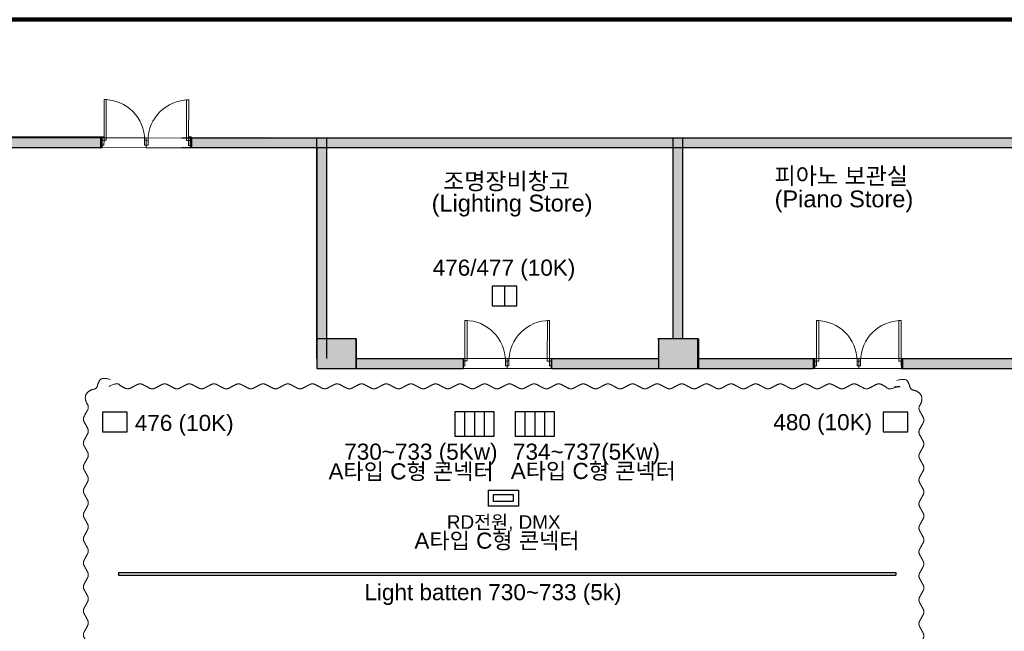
# Model space of a CAD drawing. Header units: millimetres. Extents: x -35700 to 37500, y -75689 to 43832.
# Tile 12 of 16: x -9854 to 10188, y 31369 to 43832. Entities that reach past the tile are written whole.
import ezdxf

# ---------------------------------------------------------------- set-up
doc = ezdxf.new("R2010")
doc.units = ezdxf.units.MM
doc.header["$LTSCALE"] = 250
doc.header["$PDMODE"] = 1
doc.header["$PDSIZE"] = -2
doc.linetypes.add('CENTER', pattern=[17, 15, -1, 0.00127, -0.99873])
for name, color, linetype, lineweight in [('APRON', 7, 'Continuous', 25), ('BALCONY-1', 7, 'Continuous', 25), ('CI_SHEET', 7, 'Continuous', 25), ('CIR-N FLOOR', 7, 'Continuous', 25), ('CIR-N STAGE 상부', 7, 'Continuous', 25), ('DMX BOX', 7, 'Continuous', 25), ('None', 7, 'Continuous', 5), ('REAR-PIPE', 7, 'Continuous', 25)]:
    doc.layers.add(name, color=color, linetype=linetype, lineweight=lineweight)
for name, color, linetype, lineweight, true_color in [('Ceiling-Main', 1, 'Continuous', 13, 0xff0000), ('MGT', 6, 'Continuous', 25, 0xff00ff), ('NonPlot', 1, 'Continuous', 13, 0xff0000), ('NonPlot-Loci', 3, 'Continuous', 25, 0x00ff00), ('Sills', 1, 'Continuous', 13, 0xff0000), ('WAL', 9, 'Continuous', 25, 0x808080)]:
    doc.layers.add(name, color=color, linetype=linetype, lineweight=lineweight, true_color=true_color)
doc.styles.add('Arial', font='Arial')
doc.styles.add('Arial (bold)', font='Arial')

# ---------------------------------------------------------------- blocks, each defined once
blk = doc.blocks.new('Soft Goods (2D)-2')
at = {"layer": 'None', "color": 1, "linetype": 'Continuous', "lineweight": 13, "true_color": 0xff0000, "transparency": 33554687}
for points, knots in [([(0, 0), (151, 80), (246, -2), (377, -66), (439, -33), (501, 0), (564, 33), (627, 67), (752, 0), (877, -67), (940, -33), (1003, 0), (1065, 33), (1128, 67), (1190, 33), (1253, 0), (1316, -33), (1378, -67), (1441, -33), (1504, 0), (1566, 33), (1629, 67), (1692, 33), (1754, 0), (1817, -33), (1880, -67), (1942, -33), (2005, 0), (2068, 33), (2130, 67), (2193, 33), (2256, 0), (2318, -33), (2381, -67), (2444, -33), (2506, 0), (2569, 33), (2632, 67), (2694, 33), (2757, 0), (2820, -33), (2882, -67), (2945, -33), (3008, 0), (3070, 33), (3133, 67), (3195, 33), (3258, 0), (3321, -33), (3383, -67), (3446, -33), (3509, 0), (3571, 33), (3634, 67), (3697, 33), (3759, 0), (3822, -33), (3885, -67), (3947, -33), (4010, 0), (4073, 33), (4135, 67), (4198, 33), (4261, 0), (4323, -33), (4386, -67), (4449, -33), (4511, 0), (4574, 33), (4637, 67), (4699, 33), (4762, 0), (4825, -33), (4887, -67), (4950, -33), (5012, 0), (5075, 33), (5138, 67), (5200, 33), (5263, 0), (5326, -33), (5388, -67), (5451, -33), (5514, 0), (5576, 33), (5639, 67), (5702, 33), (5764, 0), (5827, -33), (5890, -67), (5952, -33), (6015, 0), (6078, 33), (6140, 67), (6203, 33), (6266, 0), (6328, -33), (6391, -67), (6454, -33), (6516, 0), (6579, 33), (6642, 67), (6704, 33), (6767, 0), (6830, -33), (6892, -67), (6955, -33), (7018, 0), (7080, 33), (7143, 67), (7205, 33), (7268, 0), (7331, -33), (7393, -67), (7456, -33), (7519, 0), (7581, 33), (7644, 67), (7707, 33), (7769, 0), (7832, -33), (7895, -67), (7957, -33), (8020, 0), (8083, 33), (8145, 67), (8208, 33), (8271, 0), (8333, -33), (8396, -67), (8459, -33), (8521, 0), (8584, 33), (8647, 67), (8709, 33), (8772, 0), (8835, -33), (8897, -67), (8960, -33), (9022, 0), (9085, 33), (9148, 67), (9210, 33), (9273, 0), (9336, -33), (9398, -67), (9461, -33), (9524, 0), (9586, 33), (9649, 67), (9712, 33), (9774, 0), (9837, -33), (9900, -67), (9962, -33), (10025, 0), (10088, 33), (10150, 67), (10213, 33), (10276, 0), (10338, -33), (10401, -67), (10464, -33), (10526, 0), (10589, 33), (10652, 67), (10714, 33), (10777, 0), (10840, -33), (10902, -67), (10965, -33), (11028, 0), (11090, 33), (11153, 67), (11215, 33), (11278, 0), (11341, -33), (11403, -67), (11466, -33), (11529, 0), (11591, 33), (11654, 67), (11717, 33), (11779, 0), (11842, -33), (11905, -67), (11967, -33), (12030, 0), (12093, 33), (12155, 67), (12218, 33), (12281, 0), (12343, -33), (12406, -67), (12469, -33), (12531, 0), (12594, 33), (12657, 67), (12719, 33), (12782, 0), (12845, -33), (12907, -67), (12970, -33), (13032, 0), (13095, 33), (13158, 67), (13220, 33), (13283, 0), (13346, -33), (13408, -67), (13471, -33), (13534, 0), (13596, 33), (13659, 67), (13722, 33), (13784, 0), (13847, -33), (13910, -67), (13972, -33), (14035, 0), (14098, 33), (14160, 67), (14223, 33), (14286, 0), (14348, -33), (14411, -67), (14474, -33), (14536, 0), (14599, 33), (14662, 67), (14724, 33), (14787, 0), (14850, -33), (14912, -67), (14975, -33), (15038, 0), (15100, 33), (15163, 67), (15225, 33), (15288, 0), (15351, -33), (15413, -67), (15539, 0), (15663, 66), (15794, 2), (15889, -80), (16040, 0)], [0, 0, 0, 0.007812, 0.015624, 0.023436, 0.023436, 0.031281, 0.031281, 0.039159, 0.047037, 0.054915, 0.054915, 0.062792, 0.062792, 0.07067, 0.07067, 0.078548, 0.078548, 0.086426, 0.086426, 0.094303, 0.094303, 0.102181, 0.102181, 0.110059, 0.110059, 0.117936, 0.117936, 0.125814, 0.125814, 0.133691, 0.133691, 0.141569, 0.141569, 0.149446, 0.149446, 0.157324, 0.157324, 0.165201, 0.165201, 0.173079, 0.173079, 0.180956, 0.180956, 0.188833, 0.188833, 0.19671, 0.19671, 0.204588, 0.204588, 0.212465, 0.212465, 0.220342, 0.220342, 0.228219, 0.228219, 0.236096, 0.236096, 0.243973, 0.243973, 0.25185, 0.25185, 0.259727, 0.259727, 0.267604, 0.267604, 0.275481, 0.275481, 0.283358, 0.283358, 0.291234, 0.291234, 0.299111, 0.299111, 0.306988, 0.306988, 0.314865, 0.314865, 0.322741, 0.322741, 0.330618, 0.330618, 0.338495, 0.338495, 0.346371, 0.346371, 0.354248, 0.354248, 0.362124, 0.362124, 0.370001, 0.370001, 0.377877, 0.377877, 0.385753, 0.385753, 0.39363, 0.39363, 0.401506, 0.401506, 0.409382, 0.409382, 0.417259, 0.417259, 0.425135, 0.425135, 0.433011, 0.433011, 0.440887, 0.440887, 0.448763, 0.448763, 0.456639, 0.456639, 0.464515, 0.464515, 0.472391, 0.472391, 0.480267, 0.480267, 0.488143, 0.488143, 0.496019, 0.496019, 0.503895, 0.503895, 0.511771, 0.511771, 0.519647, 0.519647, 0.527522, 0.527522, 0.535398, 0.535398, 0.543274, 0.543274, 0.55115, 0.55115, 0.559025, 0.559025, 0.566901, 0.566901, 0.574776, 0.574776, 0.582652, 0.582652, 0.590527, 0.590527, 0.598403, 0.598403, 0.606278, 0.606278, 0.614153, 0.614153, 0.622029, 0.622029, 0.629904, 0.629904, 0.637779, 0.637779, 0.645655, 0.645655, 0.65353, 0.65353, 0.661405, 0.661405, 0.66928, 0.66928, 0.677155, 0.677155, 0.68503, 0.68503, 0.692905, 0.692905, 0.70078, 0.70078, 0.708655, 0.708655, 0.71653, 0.71653, 0.724405, 0.724405, 0.73228, 0.73228, 0.740155, 0.740155, 0.748029, 0.748029, 0.755904, 0.755904, 0.763779, 0.763779, 0.771653, 0.771653, 0.779528, 0.779528, 0.787403, 0.787403, 0.795277, 0.795277, 0.803152, 0.803152, 0.811026, 0.811026, 0.818901, 0.818901, 0.826775, 0.826775, 0.834649, 0.834649, 0.842524, 0.842524, 0.850398, 0.850398, 0.858272, 0.858272, 0.866146, 0.866146, 0.874021, 0.874021, 0.881895, 0.881895, 0.889769, 0.889769, 0.897643, 0.897643, 0.905517, 0.905517, 0.913391, 0.913391, 0.921265, 0.921265, 0.929139, 0.929139, 0.937013, 0.937013, 0.944887, 0.944887, 0.952761, 0.952761, 0.960634, 0.960634, 0.968507, 0.976381, 0.984254, 0.992127, 1, 1, 1]), ([(16040, 0), (16120, -6), (16080, -8), (16040, -10), (16000, -12), (15960, -14), (16040, -20)], [0, 0, 0, 0.333429, 0.333429, 0.666763, 0.666763, 1, 1, 1])]:
    blk.add_open_spline(points, degree=2, knots=knots, dxfattribs=at)
at = {"layer": 'NonPlot-Loci', "linetype": 'Continuous', "lineweight": 5}
blk.add_point((0, 0), dxfattribs=at)
blk = doc.blocks.new('Group-22')
at = {"layer": 'None', "color": 7, "linetype": 'Continuous', "lineweight": 18, "transparency": 33554687}
for p, q in [((-448, 50), (-448, -50)), ((448, 50), (448, -50))]:
    blk.add_line(p, q, dxfattribs=at)
blk = doc.blocks.new('Group-23')
at = {"layer": 'None', "color": 7, "linetype": 'Continuous', "lineweight": 18, "transparency": 33554687, "flags": 128}
for points in [[(-448, 50), (-413, 50), (-413, -50), (-448, -50)], [(413, 50), (448, 50), (448, -50), (413, -50)]]:
    blk.add_lwpolyline(points, close=True, dxfattribs=at)
blk = doc.blocks.new('Group-24')
at = {"layer": 'None', "color": 7, "linetype": 'Continuous', "lineweight": 18, "transparency": 33554687}
for p, q in [((-448, 50), (-413, 50)), ((-413, 50), (-413, -50)), ((448, 50), (413, 50)), ((413, 50), (413, -50)), ((-448, -50), (-413, -50)), ((448, -50), (413, -50))]:
    blk.add_line(p, q, dxfattribs=at)
at = {"layer": 'None', "color": 7, "transparency": 33554687}
for name in ['Group-22', 'Group-23']:
    blk.add_blockref(name, (0, 0), dxfattribs=at)
blk = doc.blocks.new('Group-25')
at = {"layer": 'None', "color": 7, "linetype": 'Continuous', "lineweight": 18, "transparency": 33554687}
blk.add_arc((-413, 50), 826, 0, 90, dxfattribs=at)
blk = doc.blocks.new('Group-26')
at = {"layer": 'None', "color": 7, "linetype": 'Continuous', "lineweight": 18, "transparency": 33554687, "flags": 128}
blk.add_lwpolyline([(-413, 50), (-413, 876), (-368.55, 876), (-368.55, 50)], close=True, dxfattribs=at)
blk = doc.blocks.new('Group-27')
at = {"layer": 'None', "color": 7, "linetype": 'Continuous', "lineweight": 18, "transparency": 33554687}
for p, q in [((-413, 50), (-413, 876)), ((-413, 876), (-368.55, 876)), ((-368.55, 50), (-368.55, 876)), ((-413, 50), (-368.55, 50))]:
    blk.add_line(p, q, dxfattribs=at)
at = {"layer": 'None', "color": 7, "transparency": 33554687}
blk.add_blockref('Group-26', (0, 0), dxfattribs=at)
blk = doc.blocks.new('Group-28')
at = {"layer": 'Sills', "color": 7, "transparency": 33554687}
blk.add_blockref('Group-27', (0, 0), dxfattribs=at)
blk = doc.blocks.new('Group-29')
at = {"layer": 'None', "color": 7, "linetype": 'Continuous', "lineweight": 18, "transparency": 33554687}
for p, q in [((-448, 100), (448, 100)), ((-448, -100), (448, -100))]:
    blk.add_line(p, q, dxfattribs=at)
blk = doc.blocks.new('Door (2D)-2')
at = {"layer": 'None', "color": 12, "linetype": 'Continuous', "lineweight": 13, "true_color": 0xdd0000, "transparency": 33554687, "flags": 128}
for points in [[(-448, 0), (-448, 100), (-448, 100), (-448, 100)], [(-448, 0), (-448, -100), (-448, -100), (-448, -100)], [(448, 0), (448, 100), (448, 100), (448, 100)], [(448, 0), (448, -100), (448, -100), (448, -100)]]:
    blk.add_lwpolyline(points, dxfattribs=at)
at = {"layer": 'NonPlot', "color": 7, "linetype": 'Continuous', "lineweight": 5, "transparency": 33554687}
for p in [(-448, 0), (448, 0)]:
    blk.add_point(p, dxfattribs=at)
at = {"layer": 'Ceiling-Main', "color": 7, "transparency": 33554687}
blk.add_blockref('Group-29', (0, 0), dxfattribs=at)
at = {"layer": 'None', "color": 7, "transparency": 33554687}
for name in ['Group-28', 'Group-24']:
    blk.add_blockref(name, (0, 0), dxfattribs=at)
at = {"layer": 'Sills', "color": 7, "transparency": 33554687}
blk.add_blockref('Group-25', (0, 0), dxfattribs=at)
blk = doc.blocks.new('Group-30')
at = {"layer": 'None', "color": 7, "linetype": 'Continuous', "lineweight": 18, "transparency": 33554687}
for p, q in [((-448, 50), (-448, -50)), ((448, 50), (448, -50))]:
    blk.add_line(p, q, dxfattribs=at)
blk = doc.blocks.new('Group-31')
at = {"layer": 'None', "color": 7, "linetype": 'Continuous', "lineweight": 18, "transparency": 33554687, "flags": 128}
for points in [[(-448, 50), (-413, 50), (-413, -50), (-448, -50)], [(413, 50), (448, 50), (448, -50), (413, -50)]]:
    blk.add_lwpolyline(points, close=True, dxfattribs=at)
blk = doc.blocks.new('Group-32')
at = {"layer": 'None', "color": 7, "linetype": 'Continuous', "lineweight": 18, "transparency": 33554687}
for p, q in [((-448, 50), (-413, 50)), ((-413, 50), (-413, -50)), ((448, 50), (413, 50)), ((413, 50), (413, -50)), ((-448, -50), (-413, -50)), ((448, -50), (413, -50))]:
    blk.add_line(p, q, dxfattribs=at)
at = {"layer": 'None', "color": 7, "transparency": 33554687}
for name in ['Group-30', 'Group-31']:
    blk.add_blockref(name, (0, 0), dxfattribs=at)
blk = doc.blocks.new('Group-33')
at = {"layer": 'None', "color": 7, "linetype": 'Continuous', "lineweight": 18, "transparency": 33554687}
blk.add_arc((-413, 50), 826, 0, 90, dxfattribs=at)
blk = doc.blocks.new('Group-34')
at = {"layer": 'None', "color": 7, "linetype": 'Continuous', "lineweight": 18, "transparency": 33554687, "flags": 128}
blk.add_lwpolyline([(-413, 50), (-413, 876), (-368.55, 876), (-368.55, 50)], close=True, dxfattribs=at)
blk = doc.blocks.new('Group-35')
at = {"layer": 'None', "color": 7, "linetype": 'Continuous', "lineweight": 18, "transparency": 33554687}
for p, q in [((-413, 50), (-413, 876)), ((-413, 876), (-368.55, 876)), ((-368.55, 50), (-368.55, 876)), ((-413, 50), (-368.55, 50))]:
    blk.add_line(p, q, dxfattribs=at)
at = {"layer": 'None', "color": 7, "transparency": 33554687}
blk.add_blockref('Group-34', (0, 0), dxfattribs=at)
blk = doc.blocks.new('Group-36')
at = {"layer": 'Sills', "color": 7, "transparency": 33554687}
blk.add_blockref('Group-35', (0, 0), dxfattribs=at)
blk = doc.blocks.new('Group-37')
at = {"layer": 'None', "color": 7, "linetype": 'Continuous', "lineweight": 18, "transparency": 33554687}
for p, q in [((-448, 100), (448, 100)), ((-448, -100), (448, -100))]:
    blk.add_line(p, q, dxfattribs=at)
blk = doc.blocks.new('Door (2D)-3')
at = {"layer": 'None', "color": 12, "linetype": 'Continuous', "lineweight": 13, "true_color": 0xdd0000, "transparency": 33554687, "flags": 128}
for points in [[(-448, 0), (-448, 100), (-448, 100), (-448, 100)], [(-448, 0), (-448, -100), (-448, -100), (-448, -100)], [(448, 0), (448, 100), (448, 100), (448, 100)], [(448, 0), (448, -100), (448, -100), (448, -100)]]:
    blk.add_lwpolyline(points, dxfattribs=at)
at = {"layer": 'NonPlot', "color": 7, "linetype": 'Continuous', "lineweight": 5, "transparency": 33554687}
for p in [(-448, 0), (448, 0)]:
    blk.add_point(p, dxfattribs=at)
at = {"layer": 'Ceiling-Main', "color": 7, "transparency": 33554687}
blk.add_blockref('Group-37', (0, 0), dxfattribs=at)
at = {"layer": 'None', "color": 7, "transparency": 33554687}
for name in ['Group-36', 'Group-32']:
    blk.add_blockref(name, (0, 0), dxfattribs=at)
at = {"layer": 'Sills', "color": 7, "transparency": 33554687}
blk.add_blockref('Group-33', (0, 0), dxfattribs=at)
blk = doc.blocks.new('Group-38')
at = {"layer": 'None', "color": 7, "linetype": 'Continuous', "lineweight": 18, "transparency": 33554687}
for p, q in [((-448, 50), (-448, -50)), ((448, 50), (448, -50))]:
    blk.add_line(p, q, dxfattribs=at)
blk = doc.blocks.new('Group-39')
at = {"layer": 'None', "color": 7, "linetype": 'Continuous', "lineweight": 18, "transparency": 33554687, "flags": 128}
for points in [[(-448, 50), (-413, 50), (-413, -50), (-448, -50)], [(413, 50), (448, 50), (448, -50), (413, -50)]]:
    blk.add_lwpolyline(points, close=True, dxfattribs=at)
blk = doc.blocks.new('Group-40')
at = {"layer": 'None', "color": 7, "linetype": 'Continuous', "lineweight": 18, "transparency": 33554687}
for p, q in [((-448, 50), (-413, 50)), ((-413, 50), (-413, -50)), ((448, 50), (413, 50)), ((413, 50), (413, -50)), ((-448, -50), (-413, -50)), ((448, -50), (413, -50))]:
    blk.add_line(p, q, dxfattribs=at)
at = {"layer": 'None', "color": 7, "transparency": 33554687}
for name in ['Group-38', 'Group-39']:
    blk.add_blockref(name, (0, 0), dxfattribs=at)
blk = doc.blocks.new('Group-41')
at = {"layer": 'None', "color": 7, "linetype": 'Continuous', "lineweight": 18, "transparency": 33554687}
blk.add_arc((-413, 50), 826, 0, 90, dxfattribs=at)
blk = doc.blocks.new('Group-42')
at = {"layer": 'None', "color": 7, "linetype": 'Continuous', "lineweight": 18, "transparency": 33554687, "flags": 128}
blk.add_lwpolyline([(-413, 50), (-413, 876), (-368.55, 876), (-368.55, 50)], close=True, dxfattribs=at)
blk = doc.blocks.new('Group-43')
at = {"layer": 'None', "color": 7, "linetype": 'Continuous', "lineweight": 18, "transparency": 33554687}
for p, q in [((-413, 50), (-413, 876)), ((-413, 876), (-368.55, 876)), ((-368.55, 50), (-368.55, 876)), ((-413, 50), (-368.55, 50))]:
    blk.add_line(p, q, dxfattribs=at)
at = {"layer": 'None', "color": 7, "transparency": 33554687}
blk.add_blockref('Group-42', (0, 0), dxfattribs=at)
blk = doc.blocks.new('Group-44')
at = {"layer": 'Sills', "color": 7, "transparency": 33554687}
blk.add_blockref('Group-43', (0, 0), dxfattribs=at)
blk = doc.blocks.new('Group-45')
at = {"layer": 'None', "color": 7, "linetype": 'Continuous', "lineweight": 18, "transparency": 33554687}
for p, q in [((-448, 100), (448, 100)), ((-448, -100), (448, -100))]:
    blk.add_line(p, q, dxfattribs=at)
blk = doc.blocks.new('Door (2D)-4')
at = {"layer": 'None', "color": 12, "linetype": 'Continuous', "lineweight": 13, "true_color": 0xdd0000, "transparency": 33554687, "flags": 128}
for points in [[(-448, 0), (-448, 100), (-448, 100), (-448, 100)], [(-448, 0), (-448, -100), (-448, -100), (-448, -100)], [(448, 0), (448, 100), (448, 100), (448, 100)], [(448, 0), (448, -100), (448, -100), (448, -100)]]:
    blk.add_lwpolyline(points, dxfattribs=at)
at = {"layer": 'NonPlot', "color": 7, "linetype": 'Continuous', "lineweight": 5, "transparency": 33554687}
for p in [(-448, 0), (448, 0)]:
    blk.add_point(p, dxfattribs=at)
at = {"layer": 'Ceiling-Main', "color": 7, "transparency": 33554687}
blk.add_blockref('Group-45', (0, 0), dxfattribs=at)
at = {"layer": 'None', "color": 7, "transparency": 33554687}
for name in ['Group-44', 'Group-40']:
    blk.add_blockref(name, (0, 0), dxfattribs=at)
at = {"layer": 'Sills', "color": 7, "transparency": 33554687}
blk.add_blockref('Group-41', (0, 0), dxfattribs=at)
blk = doc.blocks.new('Group-46')
at = {"layer": 'None', "color": 7, "linetype": 'Continuous', "lineweight": 18, "transparency": 33554687}
for p, q in [((-448, 50), (-448, -50)), ((448, 50), (448, -50))]:
    blk.add_line(p, q, dxfattribs=at)
blk = doc.blocks.new('Group-47')
at = {"layer": 'None', "color": 7, "linetype": 'Continuous', "lineweight": 18, "transparency": 33554687, "flags": 128}
for points in [[(-448, 50), (-413, 50), (-413, -50), (-448, -50)], [(413, 50), (448, 50), (448, -50), (413, -50)]]:
    blk.add_lwpolyline(points, close=True, dxfattribs=at)
blk = doc.blocks.new('Group-48')
at = {"layer": 'None', "color": 7, "linetype": 'Continuous', "lineweight": 18, "transparency": 33554687}
for p, q in [((-448, 50), (-413, 50)), ((-413, 50), (-413, -50)), ((448, 50), (413, 50)), ((413, 50), (413, -50)), ((-448, -50), (-413, -50)), ((448, -50), (413, -50))]:
    blk.add_line(p, q, dxfattribs=at)
at = {"layer": 'None', "color": 7, "transparency": 33554687}
for name in ['Group-46', 'Group-47']:
    blk.add_blockref(name, (0, 0), dxfattribs=at)
blk = doc.blocks.new('Group-49')
at = {"layer": 'None', "color": 7, "linetype": 'Continuous', "lineweight": 18, "transparency": 33554687}
blk.add_arc((-413, 50), 826, 0, 90, dxfattribs=at)
blk = doc.blocks.new('Group-50')
at = {"layer": 'None', "color": 7, "linetype": 'Continuous', "lineweight": 18, "transparency": 33554687, "flags": 128}
blk.add_lwpolyline([(-413, 50), (-413, 876), (-368.55, 876), (-368.55, 50)], close=True, dxfattribs=at)
blk = doc.blocks.new('Group-51')
at = {"layer": 'None', "color": 7, "linetype": 'Continuous', "lineweight": 18, "transparency": 33554687}
for p, q in [((-413, 50), (-413, 876)), ((-413, 876), (-368.55, 876)), ((-368.55, 50), (-368.55, 876)), ((-413, 50), (-368.55, 50))]:
    blk.add_line(p, q, dxfattribs=at)
at = {"layer": 'None', "color": 7, "transparency": 33554687}
blk.add_blockref('Group-50', (0, 0), dxfattribs=at)
blk = doc.blocks.new('Group-52')
at = {"layer": 'Sills', "color": 7, "transparency": 33554687}
blk.add_blockref('Group-51', (0, 0), dxfattribs=at)
blk = doc.blocks.new('Group-53')
at = {"layer": 'None', "color": 7, "linetype": 'Continuous', "lineweight": 18, "transparency": 33554687}
for p, q in [((-448, 100), (448, 100)), ((-448, -100), (448, -100))]:
    blk.add_line(p, q, dxfattribs=at)
blk = doc.blocks.new('Door (2D)-5')
at = {"layer": 'None', "color": 12, "linetype": 'Continuous', "lineweight": 13, "true_color": 0xdd0000, "transparency": 33554687, "flags": 128}
for points in [[(-448, 0), (-448, 100), (-448, 100), (-448, 100)], [(-448, 0), (-448, -100), (-448, -100), (-448, -100)], [(448, 0), (448, 100), (448, 100), (448, 100)], [(448, 0), (448, -100), (448, -100), (448, -100)]]:
    blk.add_lwpolyline(points, dxfattribs=at)
at = {"layer": 'NonPlot', "color": 7, "linetype": 'Continuous', "lineweight": 5, "transparency": 33554687}
for p in [(-448, 0), (448, 0)]:
    blk.add_point(p, dxfattribs=at)
at = {"layer": 'Ceiling-Main', "color": 7, "transparency": 33554687}
blk.add_blockref('Group-53', (0, 0), dxfattribs=at)
at = {"layer": 'None', "color": 7, "transparency": 33554687}
for name in ['Group-52', 'Group-48']:
    blk.add_blockref(name, (0, 0), dxfattribs=at)
at = {"layer": 'Sills', "color": 7, "transparency": 33554687}
blk.add_blockref('Group-49', (0, 0), dxfattribs=at)
blk = doc.blocks.new('Group-54')
at = {"layer": 'None', "color": 7, "linetype": 'Continuous', "lineweight": 18, "transparency": 33554687}
for p, q in [((-448, 50), (-448, -50)), ((448, 50), (448, -50))]:
    blk.add_line(p, q, dxfattribs=at)
blk = doc.blocks.new('Group-55')
at = {"layer": 'None', "color": 7, "linetype": 'Continuous', "lineweight": 18, "transparency": 33554687, "flags": 128}
for points in [[(-448, 50), (-413, 50), (-413, -50), (-448, -50)], [(413, 50), (448, 50), (448, -50), (413, -50)]]:
    blk.add_lwpolyline(points, close=True, dxfattribs=at)
blk = doc.blocks.new('Group-56')
at = {"layer": 'None', "color": 7, "linetype": 'Continuous', "lineweight": 18, "transparency": 33554687}
for p, q in [((-448, 50), (-413, 50)), ((-413, 50), (-413, -50)), ((448, 50), (413, 50)), ((413, 50), (413, -50)), ((-448, -50), (-413, -50)), ((448, -50), (413, -50))]:
    blk.add_line(p, q, dxfattribs=at)
at = {"layer": 'None', "color": 7, "transparency": 33554687}
for name in ['Group-54', 'Group-55']:
    blk.add_blockref(name, (0, 0), dxfattribs=at)
blk = doc.blocks.new('Group-57')
at = {"layer": 'None', "color": 7, "linetype": 'Continuous', "lineweight": 18, "transparency": 33554687}
blk.add_arc((-413, 50), 826, 0, 90, dxfattribs=at)
blk = doc.blocks.new('Group-58')
at = {"layer": 'None', "color": 7, "linetype": 'Continuous', "lineweight": 18, "transparency": 33554687, "flags": 128}
blk.add_lwpolyline([(-413, 50), (-413, 876), (-368.55, 876), (-368.55, 50)], close=True, dxfattribs=at)
blk = doc.blocks.new('Group-59')
at = {"layer": 'None', "color": 7, "linetype": 'Continuous', "lineweight": 18, "transparency": 33554687}
for p, q in [((-413, 50), (-413, 876)), ((-413, 876), (-368.55, 876)), ((-368.55, 50), (-368.55, 876)), ((-413, 50), (-368.55, 50))]:
    blk.add_line(p, q, dxfattribs=at)
at = {"layer": 'None', "color": 7, "transparency": 33554687}
blk.add_blockref('Group-58', (0, 0), dxfattribs=at)
blk = doc.blocks.new('Group-60')
at = {"layer": 'Sills', "color": 7, "transparency": 33554687}
blk.add_blockref('Group-59', (0, 0), dxfattribs=at)
blk = doc.blocks.new('Group-61')
at = {"layer": 'None', "color": 7, "linetype": 'Continuous', "lineweight": 18, "transparency": 33554687}
for p, q in [((-448, 100), (448, 100)), ((-448, -100), (448, -100))]:
    blk.add_line(p, q, dxfattribs=at)
blk = doc.blocks.new('Door (2D)-6')
at = {"layer": 'None', "color": 6, "linetype": 'Continuous', "lineweight": 13, "true_color": 0xff00ff, "transparency": 33554687, "flags": 128}
for points in [[(-448, 0), (-448, 100), (-448, 100), (-448, 100)], [(-448, 0), (-448, -100), (-448, -100), (-448, -100)], [(448, 0), (448, 100), (448, 100), (448, 100)], [(448, 0), (448, -100), (448, -100), (448, -100)]]:
    blk.add_lwpolyline(points, dxfattribs=at)
at = {"layer": 'NonPlot', "color": 7, "linetype": 'Continuous', "lineweight": 5, "transparency": 33554687}
for p in [(-448, 0), (448, 0)]:
    blk.add_point(p, dxfattribs=at)
at = {"layer": 'Ceiling-Main', "color": 7, "transparency": 33554687}
blk.add_blockref('Group-61', (0, 0), dxfattribs=at)
at = {"layer": 'None', "color": 7, "transparency": 33554687}
for name in ['Group-60', 'Group-56']:
    blk.add_blockref(name, (0, 0), dxfattribs=at)
at = {"layer": 'Sills', "color": 7, "transparency": 33554687}
blk.add_blockref('Group-57', (0, 0), dxfattribs=at)
blk = doc.blocks.new('Group-62')
at = {"layer": 'None', "color": 7, "linetype": 'Continuous', "lineweight": 18, "transparency": 33554687}
for p, q in [((-448, 50), (-448, -50)), ((448, 50), (448, -50))]:
    blk.add_line(p, q, dxfattribs=at)
blk = doc.blocks.new('Group-63')
at = {"layer": 'None', "color": 7, "linetype": 'Continuous', "lineweight": 18, "transparency": 33554687, "flags": 128}
for points in [[(-448, 50), (-413, 50), (-413, -50), (-448, -50)], [(413, 50), (448, 50), (448, -50), (413, -50)]]:
    blk.add_lwpolyline(points, close=True, dxfattribs=at)
blk = doc.blocks.new('Group-64')
at = {"layer": 'None', "color": 7, "linetype": 'Continuous', "lineweight": 18, "transparency": 33554687}
for p, q in [((-448, 50), (-413, 50)), ((-413, 50), (-413, -50)), ((448, 50), (413, 50)), ((413, 50), (413, -50)), ((-448, -50), (-413, -50)), ((448, -50), (413, -50))]:
    blk.add_line(p, q, dxfattribs=at)
at = {"layer": 'None', "color": 7, "transparency": 33554687}
for name in ['Group-62', 'Group-63']:
    blk.add_blockref(name, (0, 0), dxfattribs=at)
blk = doc.blocks.new('Group-65')
at = {"layer": 'None', "color": 7, "linetype": 'Continuous', "lineweight": 18, "transparency": 33554687}
blk.add_arc((-413, 50), 826, 0, 90, dxfattribs=at)
blk = doc.blocks.new('Group-66')
at = {"layer": 'None', "color": 7, "linetype": 'Continuous', "lineweight": 18, "transparency": 33554687, "flags": 128}
blk.add_lwpolyline([(-413, 50), (-413, 876), (-368.55, 876), (-368.55, 50)], close=True, dxfattribs=at)
blk = doc.blocks.new('Group-67')
at = {"layer": 'None', "color": 7, "linetype": 'Continuous', "lineweight": 18, "transparency": 33554687}
for p, q in [((-413, 50), (-413, 876)), ((-413, 876), (-368.55, 876)), ((-368.55, 50), (-368.55, 876)), ((-413, 50), (-368.55, 50))]:
    blk.add_line(p, q, dxfattribs=at)
at = {"layer": 'None', "color": 7, "transparency": 33554687}
blk.add_blockref('Group-66', (0, 0), dxfattribs=at)
blk = doc.blocks.new('Group-68')
at = {"layer": 'Sills', "color": 7, "transparency": 33554687}
blk.add_blockref('Group-67', (0, 0), dxfattribs=at)
blk = doc.blocks.new('Group-69')
at = {"layer": 'None', "color": 7, "linetype": 'Continuous', "lineweight": 18, "transparency": 33554687}
for p, q in [((-448, 100), (448, 100)), ((-448, -100), (448, -100))]:
    blk.add_line(p, q, dxfattribs=at)
blk = doc.blocks.new('Door (2D)-7')
at = {"layer": 'None', "color": 6, "linetype": 'Continuous', "lineweight": 13, "true_color": 0xff00ff, "transparency": 33554687, "flags": 128}
for points in [[(-448, 0), (-448, 100), (-448, 100), (-448, 100)], [(-448, 0), (-448, -100), (-448, -100), (-448, -100)], [(448, 0), (448, 100), (448, 100), (448, 100)], [(448, 0), (448, -100), (448, -100), (448, -100)]]:
    blk.add_lwpolyline(points, dxfattribs=at)
at = {"layer": 'NonPlot', "color": 7, "linetype": 'Continuous', "lineweight": 5, "transparency": 33554687}
for p in [(-448, 0), (448, 0)]:
    blk.add_point(p, dxfattribs=at)
at = {"layer": 'Ceiling-Main', "color": 7, "transparency": 33554687}
blk.add_blockref('Group-69', (0, 0), dxfattribs=at)
at = {"layer": 'None', "color": 7, "transparency": 33554687}
for name in ['Group-68', 'Group-64']:
    blk.add_blockref(name, (0, 0), dxfattribs=at)
at = {"layer": 'Sills', "color": 7, "transparency": 33554687}
blk.add_blockref('Group-65', (0, 0), dxfattribs=at)
blk = doc.blocks.new('Soft Goods (2D)-13')
at = {"layer": 'None', "color": 1, "linetype": 'Continuous', "lineweight": 13, "true_color": 0xff0000, "transparency": 33554687}
blk.add_open_spline([(0, 0), (159, 46), (246, -45), (277, -188), (409, -210), (513, -307), (509, -441), (432, -561), (500, -684), (567, -806), (500, -928), (433, -1050), (467, -1111), (500, -1172), (533, -1233), (567, -1294), (533, -1355), (500, -1416), (467, -1477), (433, -1538), (467, -1599), (500, -1660), (533, -1721), (567, -1783), (533, -1844), (500, -1905), (467, -1966), (433, -2027), (467, -2088), (500, -2149), (533, -2210), (567, -2271), (533, -2332), (500, -2393), (467, -2454), (433, -2515), (467, -2576), (500, -2637), (533, -2698), (567, -2759), (533, -2820), (500, -2881), (467, -2942), (433, -3003), (467, -3064), (500, -3126), (533, -3187), (567, -3248), (533, -3309), (500, -3370), (467, -3431), (433, -3492), (467, -3553), (500, -3614), (533, -3675), (567, -3736), (533, -3797), (500, -3858), (467, -3919), (433, -3980), (467, -4041), (500, -4102), (533, -4163), (567, -4224), (533, -4285), (500, -4346), (467, -4407), (433, -4469), (467, -4530), (500, -4591), (533, -4652), (567, -4713), (533, -4774), (500, -4835), (467, -4896), (433, -4957), (467, -5018), (500, -5079), (533, -5140), (567, -5201), (533, -5262), (500, -5323), (467, -5384), (433, -5445), (467, -5506), (500, -5567), (533, -5628), (567, -5689), (533, -5750), (500, -5812), (467, -5873), (433, -5934), (467, -5995), (500, -6056), (533, -6117), (567, -6178), (533, -6239), (500, -6300), (467, -6361), (433, -6422), (467, -6483), (500, -6544), (533, -6605), (567, -6666), (533, -6727), (500, -6788), (467, -6849), (433, -6910), (467, -6971), (500, -7032), (533, -7093), (567, -7155), (533, -7216), (500, -7277), (467, -7338), (433, -7399), (467, -7460), (500, -7521), (533, -7582), (567, -7643), (533, -7704), (500, -7765), (467, -7826), (433, -7887), (467, -7948), (500, -8009), (533, -8070), (567, -8131), (533, -8192), (500, -8253), (467, -8314), (433, -8375), (467, -8436), (500, -8498), (533, -8559), (567, -8620), (500, -8742), (433, -8864), (500, -8986), (568, -9108), (493, -9227), (475, -9367), (564, -9462), (702, -9502), (726, -9638), (766, -9756), (930, -9770)], degree=2, knots=[0, 0, 0, 0.01205, 0.0241, 0.03615, 0.0482, 0.06025, 0.0723, 0.08435, 0.0964, 0.10845, 0.1205, 0.13255, 0.13255, 0.1446, 0.1446, 0.15665, 0.15665, 0.1687, 0.1687, 0.180749, 0.180749, 0.192799, 0.192799, 0.204849, 0.204849, 0.216898, 0.216898, 0.228948, 0.228948, 0.240997, 0.240997, 0.253046, 0.253046, 0.265096, 0.265096, 0.277145, 0.277145, 0.289194, 0.289194, 0.301243, 0.301243, 0.313292, 0.313292, 0.325341, 0.325341, 0.33739, 0.33739, 0.349439, 0.349439, 0.361488, 0.361488, 0.373537, 0.373537, 0.385586, 0.385586, 0.397634, 0.397634, 0.409683, 0.409683, 0.421732, 0.421732, 0.43378, 0.43378, 0.445829, 0.445829, 0.457877, 0.457877, 0.469925, 0.469925, 0.481974, 0.481974, 0.494022, 0.494022, 0.50607, 0.50607, 0.518118, 0.518118, 0.530166, 0.530166, 0.542214, 0.542214, 0.554262, 0.554262, 0.56631, 0.56631, 0.578358, 0.578358, 0.590406, 0.590406, 0.602453, 0.602453, 0.614501, 0.614501, 0.626549, 0.626549, 0.638596, 0.638596, 0.650644, 0.650644, 0.662691, 0.662691, 0.674739, 0.674739, 0.686786, 0.686786, 0.698833, 0.698833, 0.71088, 0.71088, 0.722928, 0.722928, 0.734975, 0.734975, 0.747022, 0.747022, 0.759069, 0.759069, 0.771116, 0.771116, 0.783163, 0.783163, 0.795209, 0.795209, 0.807256, 0.807256, 0.819303, 0.819303, 0.83135, 0.83135, 0.843396, 0.843396, 0.855443, 0.855443, 0.867489, 0.867489, 0.879536, 0.891582, 0.903629, 0.915675, 0.927721, 0.939768, 0.951814, 0.963861, 0.975907, 0.987954, 1, 1, 1], dxfattribs=at)
at = {"layer": 'NonPlot-Loci', "linetype": 'Continuous', "lineweight": 5}
blk.add_point((0, 0), dxfattribs=at)
blk = doc.blocks.new('Soft Goods (2D)-14')
at = {"layer": 'None', "color": 1, "linetype": 'Continuous', "lineweight": 13, "true_color": 0xff0000, "transparency": 33554687}
blk.add_open_spline([(0, 0), (159, 46), (246, -45), (277, -188), (409, -210), (513, -307), (509, -441), (432, -561), (500, -684), (567, -806), (500, -928), (433, -1050), (467, -1111), (500, -1172), (533, -1233), (567, -1294), (533, -1355), (500, -1416), (467, -1477), (433, -1538), (467, -1599), (500, -1660), (533, -1721), (567, -1783), (533, -1844), (500, -1905), (467, -1966), (433, -2027), (467, -2088), (500, -2149), (533, -2210), (567, -2271), (533, -2332), (500, -2393), (467, -2454), (433, -2515), (467, -2576), (500, -2637), (533, -2698), (567, -2759), (533, -2820), (500, -2881), (467, -2942), (433, -3003), (467, -3064), (500, -3126), (533, -3187), (567, -3248), (533, -3309), (500, -3370), (467, -3431), (433, -3492), (467, -3553), (500, -3614), (533, -3675), (567, -3736), (533, -3797), (500, -3858), (467, -3919), (433, -3980), (467, -4041), (500, -4102), (533, -4163), (567, -4224), (533, -4285), (500, -4346), (467, -4407), (433, -4469), (467, -4530), (500, -4591), (533, -4652), (567, -4713), (533, -4774), (500, -4835), (467, -4896), (433, -4957), (467, -5018), (500, -5079), (533, -5140), (567, -5201), (533, -5262), (500, -5323), (467, -5384), (433, -5445), (467, -5506), (500, -5567), (533, -5628), (567, -5689), (533, -5750), (500, -5812), (467, -5873), (433, -5934), (467, -5995), (500, -6056), (533, -6117), (567, -6178), (533, -6239), (500, -6300), (467, -6361), (433, -6422), (467, -6483), (500, -6544), (533, -6605), (567, -6666), (533, -6727), (500, -6788), (467, -6849), (433, -6910), (467, -6971), (500, -7032), (533, -7093), (567, -7155), (533, -7216), (500, -7277), (467, -7338), (433, -7399), (467, -7460), (500, -7521), (533, -7582), (567, -7643), (533, -7704), (500, -7765), (467, -7826), (433, -7887), (467, -7948), (500, -8009), (533, -8070), (567, -8131), (533, -8192), (500, -8253), (467, -8314), (433, -8375), (467, -8436), (500, -8498), (533, -8559), (567, -8620), (500, -8742), (433, -8864), (500, -8986), (568, -9108), (493, -9227), (475, -9367), (564, -9462), (702, -9502), (726, -9638), (766, -9756), (930, -9770)], degree=2, knots=[0, 0, 0, 0.01205, 0.0241, 0.03615, 0.0482, 0.06025, 0.0723, 0.08435, 0.0964, 0.10845, 0.1205, 0.13255, 0.13255, 0.1446, 0.1446, 0.15665, 0.15665, 0.1687, 0.1687, 0.180749, 0.180749, 0.192799, 0.192799, 0.204849, 0.204849, 0.216898, 0.216898, 0.228948, 0.228948, 0.240997, 0.240997, 0.253046, 0.253046, 0.265096, 0.265096, 0.277145, 0.277145, 0.289194, 0.289194, 0.301243, 0.301243, 0.313292, 0.313292, 0.325341, 0.325341, 0.33739, 0.33739, 0.349439, 0.349439, 0.361488, 0.361488, 0.373537, 0.373537, 0.385586, 0.385586, 0.397634, 0.397634, 0.409683, 0.409683, 0.421732, 0.421732, 0.43378, 0.43378, 0.445829, 0.445829, 0.457877, 0.457877, 0.469925, 0.469925, 0.481974, 0.481974, 0.494022, 0.494022, 0.50607, 0.50607, 0.518118, 0.518118, 0.530166, 0.530166, 0.542214, 0.542214, 0.554262, 0.554262, 0.56631, 0.56631, 0.578358, 0.578358, 0.590406, 0.590406, 0.602453, 0.602453, 0.614501, 0.614501, 0.626549, 0.626549, 0.638596, 0.638596, 0.650644, 0.650644, 0.662691, 0.662691, 0.674739, 0.674739, 0.686786, 0.686786, 0.698833, 0.698833, 0.71088, 0.71088, 0.722928, 0.722928, 0.734975, 0.734975, 0.747022, 0.747022, 0.759069, 0.759069, 0.771116, 0.771116, 0.783163, 0.783163, 0.795209, 0.795209, 0.807256, 0.807256, 0.819303, 0.819303, 0.83135, 0.83135, 0.843396, 0.843396, 0.855443, 0.855443, 0.867489, 0.867489, 0.879536, 0.891582, 0.903629, 0.915675, 0.927721, 0.939768, 0.951814, 0.963861, 0.975907, 0.987954, 1, 1, 1], dxfattribs=at)
at = {"layer": 'NonPlot-Loci', "linetype": 'Continuous', "lineweight": 5}
blk.add_point((0, 0), dxfattribs=at)

msp = doc.modelspace()

# ---------------------------------------------------------------- linework, layer by layer
at = {"layer": 'APRON', "color": 7, "linetype": 'Continuous', "lineweight": 140, "transparency": 33554687, "flags": 128}
msp.add_lwpolyline([(-35700, 43832), (37500, 43832), (37500, -25068), (-35700, -25068)], close=True, dxfattribs=at)
at = {"layer": 'BALCONY-1', "color": 5, "lineweight": 25, "true_color": 0x0000ff, "flags": 128}
msp.add_lwpolyline([(-211, 34154), (193, 34154), (193, 34017), (-211, 34017)], close=True, dxfattribs=at)
at = {"layer": 'CIR-N FLOOR', "color": 7, "linetype": 'Continuous'}
for p, q in [((263, 38403), (-237, 38403)), ((-237, 38403), (-237, 38003)), ((13, 38403), (13, 38003)), ((263, 38003), (263, 38403)), ((-237, 38003), (263, 38003)), ((-7667, 35835), (-8167, 35835)), ((-8167, 35835), (-8167, 35435)), ((-7667, 35435), (-7667, 35835)), ((-998, 35843), (-998, 35343)), ((-198, 35843), (-998, 35843)), ((-798, 35843), (-798, 35343)), ((-598, 35843), (-598, 35343)), ((-398, 35843), (-398, 35343)), ((-198, 35343), (-198, 35843)), ((1029, 35843), (229, 35843)), ((229, 35843), (229, 35343)), ((429, 35843), (429, 35343)), ((629, 35843), (629, 35343)), ((829, 35843), (829, 35343)), ((1029, 35343), (1029, 35843)), ((7724, 35835), (7724, 35435)), ((8224, 35835), (7724, 35835)), ((8224, 35435), (8224, 35835)), ((-8167, 35435), (-7667, 35435)), ((-998, 35343), (-198, 35343)), ((229, 35343), (1029, 35343)), ((7724, 35435), (8224, 35435))]:
    msp.add_line(p, q, dxfattribs=at)
at = {"layer": 'DMX BOX', "color": 5, "linetype": 'CENTER', "true_color": 0x0000ff, "flags": 128}
msp.add_lwpolyline([(-311, 34247), (297, 34247), (297, 33917), (-311, 33917)], close=True, dxfattribs=at)
at = {"layer": 'MGT', "color": 7, "linetype": 'Continuous'}
for p, q in [((-6554, 41427), (10146, 41427)), ((-6554, 41227), (10146, 41227)), ((-204, 41227), (10346, 41227))]:
    msp.add_line(p, q, dxfattribs=at)
msp.add_solid([(-4124, 41427), (-4124, 41227), (10346, 41427), (10346, 41227)], dxfattribs=at)
at = {"layer": 'None', "color": 6, "linetype": 'Continuous', "lineweight": 13, "true_color": 0xfc02ff, "transparency": 33554687}
for p, q in [((-10554, 41427), (-8179, 41427)), ((-8179, 41427), (-8179, 41427)), ((-6361, 41421), (10559, 41421)), ((-6361, 41421), (-6361, 41421)), ((-10354, 41227), (-8179, 41227)), ((-6361, 41221), (-3801, 41221)), ((-3601, 41221), (3446, 41221)), ((3646, 41221), (10359, 41221))]:
    msp.add_line(p, q, dxfattribs=at)
at = {"layer": 'None', "color": 6, "linetype": 'Continuous', "lineweight": 13, "true_color": 0xff00ff, "transparency": 33554687}
for p, q in [((-8179, 41427), (-8172, 41427)), ((-6380, 41421), (-6361, 41421)), ((-6361, 41421), (-6360, 41421)), ((-8179, 41227), (-8173, 41227)), ((-8179, 41227), (-8179, 41227)), ((-8179, 41227), (-8179, 41227)), ((-6381, 41221), (-6361, 41221)), ((-6361, 41221), (-6361, 41221))]:
    msp.add_line(p, q, dxfattribs=at)
at = {"layer": 'None', "color": 12, "linetype": 'Continuous', "lineweight": 13, "true_color": 0xdd0000, "transparency": 33554687}
for p, q in [((-3801, 41221), (-3801, 36727)), ((-3601, 41221), (-3601, 37327)), ((3446, 41221), (3446, 37326)), ((3646, 41221), (3646, 37326)), ((-3601, 37327), (-3000, 37327)), ((-3000, 36727), (-3000, 37327)), ((3130, 37326), (3446, 37326)), ((3646, 37326), (3970, 37326)), ((3970, 36726), (3970, 37326)), ((-2991, 36927), (-829, 36927)), ((-829, 36927), (-827, 36927)), ((-829, 36927), (-829, 36927)), ((-827, 36727), (-827, 36927)), ((965, 36926), (971, 36926)), ((965, 36726), (965, 36926)), ((971, 36926), (3149, 36926)), ((971, 36926), (971, 36926)), ((971, 36926), (971, 36926)), ((6299, 36926), (3949, 36926)), ((6299, 36926), (6299, 36926)), ((6299, 36926), (6331, 36926)), ((6331, 36726), (6331, 36926)), ((8123, 36926), (10359, 36926)), ((8123, 36726), (8123, 36926)), ((-3801, 36727), (-3000, 36727)), ((-2991, 36727), (-829, 36727)), ((-829, 36727), (-829, 36727)), ((-829, 36727), (-827, 36727)), ((-829, 36727), (-829, 36727)), ((965, 36726), (971, 36726)), ((971, 36726), (3149, 36726)), ((971, 36726), (971, 36726)), ((3130, 36726), (3970, 36726)), ((6299, 36726), (3949, 36726)), ((6299, 36726), (6331, 36726)), ((6299, 36726), (6299, 36726)), ((8123, 36726), (10359, 36726))]:
    msp.add_line(p, q, dxfattribs=at)
at = {"layer": 'None', "color": 253, "linetype": 'Continuous', "true_color": 0xadadad, "transparency": 33554687}
for points in [[(-10354, 41227), (-10554, 41427), (-8179, 41227), (-8179, 41427)], [(-8179, 41227), (-8179, 41427), (-8173, 41227), (-8172, 41427)], [(-7277, 41224), (-7276, 41424), (-7277, 41224), (-7276, 41424)], [(-6381, 41221), (-6380, 41421), (-6361, 41221), (-6360, 41421)], [(-6361, 41221), (-6361, 41421), (10359, 41221), (10559, 41421)]]:
    msp.add_solid(points, dxfattribs=at)
at = {"layer": 'None', "color": 9, "linetype": 'Continuous', "true_color": 0xc0c0c0, "transparency": 33554687}
for points in [[(-3801, 41221), (-3601, 41221), (-3801, 36727), (-3601, 37327)], [(3446, 41221), (3646, 41221), (3446, 37326), (3646, 37326)], [(-3801, 36727), (-3601, 37327), (-3000, 36727), (-3000, 37327)], [(3130, 36726), (3130, 37326), (3970, 36726), (3970, 37326)], [(-2991, 36727), (-2991, 36927), (-829, 36727), (-829, 36927)], [(-829, 36727), (-829, 36927), (-827, 36727), (-827, 36927)], [(965, 36726), (965, 36926), (971, 36726), (971, 36926)], [(971, 36726), (971, 36926), (3149, 36726), (3149, 36926)], [(6299, 36926), (6299, 36726), (3949, 36926), (3949, 36726)], [(6299, 36726), (6299, 36926), (6331, 36726), (6331, 36926)], [(8123, 36726), (8123, 36926), (10359, 36726), (10359, 36926)]]:
    msp.add_solid(points, dxfattribs=at)
at = {"layer": 'REAR-PIPE', "color": 7, "linetype": 'Continuous'}
for p, q in [((-7841, 32566), (7977, 32566)), ((-7841, 32566), (-7841, 32516)), ((-7841, 32516), (7977, 32516)), ((7977, 32566), (7977, 32516))]:
    msp.add_line(p, q, dxfattribs=at)
at = {"layer": 'WAL', "color": 7, "linetype": 'Continuous'}
for p, q in [((-8139, 41439), (-10554, 41439)), ((-8204, 41227), (-8204, 41439)), ((-8179, 41439), (-8179, 41227)), ((-6354, 41439), (-6419, 41439)), ((-6379, 41439), (-6379, 41227)), ((-6354, 41427), (-6354, 41227)), ((-3804, 36927), (-3804, 41427)), ((-3604, 36927), (-3604, 41427)), ((3446, 37327), (3446, 41427)), ((3646, 37327), (3646, 41427)), ((-10454, 41227), (-8204, 41227)), ((-8204, 41227), (-8179, 41227)), ((-6354, 41227), (-6379, 41227)), ((-3004, 36927), (-829, 36927)), ((-829, 36927), (-829, 36727)), ((971, 36927), (971, 36727)), ((971, 36927), (3146, 36927)), ((3946, 36927), (6296, 36927)), ((6296, 36927), (6296, 36727)), ((8096, 36927), (8096, 36727)), ((8096, 36927), (10446, 36927)), ((-3004, 36727), (-829, 36727)), ((971, 36727), (6296, 36727)), ((8096, 36727), (10446, 36727))]:
    msp.add_line(p, q, dxfattribs=at)
at = {"layer": 'WAL', "color": 7}
for p, q in [((-8204, 41427), (-8204, 41227)), ((-6354, 41427), (10546, 41427)), ((-6354, 41227), (10346, 41227))]:
    msp.add_line(p, q, dxfattribs=at)
at = {"layer": 'WAL', "color": 7, "flags": 128}
for points in [[(-3004, 37327), (-3804, 37327), (-3804, 36727), (-3004, 36727)], [(3946, 37327), (3146, 37327), (3146, 36727), (3946, 36727)]]:
    msp.add_lwpolyline(points, close=True, dxfattribs=at)
at = {"layer": 'WAL', "color": 7, "linetype": 'Continuous'}
for points in [[(-10554, 41439), (-10554, 41227), (-8204, 41439), (-8204, 41227)], [(-8204, 41439), (-8179, 41439), (-8204, 41227), (-8179, 41227)], [(-6379, 41439), (-6354, 41427), (-6379, 41227), (-6354, 41227)], [(-6379, 41439), (-6354, 41427), (-6354, 41439)], [(-6354, 41439), (-6354, 41227), (10446, 41427), (10346, 41227)], [(-3804, 41227), (-3604, 41227), (-3804, 37327), (-3604, 37327)], [(3446, 41227), (3646, 41227), (3446, 37327), (3646, 37327)], [(-3804, 37327), (-3804, 36727), (-3004, 37327), (-3004, 36727)], [(3146, 37327), (3946, 37327), (3146, 36727), (3946, 36727)], [(-3004, 36927), (-3004, 36727), (-829, 36927), (-829, 36727)], [(971, 36927), (971, 36727), (3146, 36927), (3146, 36727)], [(3946, 36927), (3946, 36727), (6296, 36927), (6296, 36727)], [(8096, 36927), (8096, 36727), (10346, 36927), (10346, 36727)]]:
    msp.add_solid(points, dxfattribs=at)

# ---------------------------------------------------------------- block references
at = {"layer": 'None', "color": 7, "transparency": 33554687}
for name, p, rotation in [('Door (2D)-6', (-7725, 41325), 359.8155844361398), ('Door (2D)-4', (-379, 36827), 359.964712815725)]:
    msp.add_blockref(name, p, dxfattribs=dict(at, rotation=rotation))
at = {"layer": 'None', "color": 7, "transparency": 33554687, "xscale": -1}
for name, p, rotation in [('Door (2D)-7', (-6829, 41322), 359.8155844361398), ('Door (2D)-5', (517, 36827), 359.964712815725)]:
    msp.add_blockref(name, p, dxfattribs=dict(at, rotation=rotation))
at = {"layer": 'None', "color": 7, "transparency": 33554687}
msp.add_blockref('Door (2D)-2', (6779, 36826), dxfattribs=at)
at = {"layer": 'None', "color": 7, "transparency": 33554687, "xscale": -1}
msp.add_blockref('Door (2D)-3', (7675, 36826), dxfattribs=at)
at = {"layer": 'None', "color": 1, "true_color": 0xff0000, "transparency": 33554687, "xscale": -1}
msp.add_blockref('Soft Goods (2D)-14', (-8007, 36500), dxfattribs=at)
at = {"layer": 'None', "color": 1, "true_color": 0xff0000, "transparency": 33554687}
for name, p in [('Soft Goods (2D)-13', (8000, 36480)), ('Soft Goods (2D)-2', (-8031, 36361))]:
    msp.add_blockref(name, p, dxfattribs=at)

# ---------------------------------------------------------------- texts
at = {"layer": 'CI_SHEET', "color": 7, "attachment_point": 1, "line_spacing_factor": 0.25, "style": 'Arial'}
for s, insert, char_height in [('730~733 (5Kw)', (-3248, 35194), 327.98), ('734~737(5Kw)', (186, 35194), 327.98), ('A타입 C형 콘넥터', (-3568, 34792), 328), ('A타입 C형 콘넥터', (142, 34801), 328)]:
    msp.add_mtext(s, dxfattribs=dict(at, insert=insert, char_height=char_height))
at = {"layer": 'CI_SHEET', "color": 5, "true_color": 0x0000ff, "attachment_point": 1, "line_spacing_factor": 0.25, "style": 'Arial (bold)'}
for s, insert, char_height in [('RD전원, DMX', (-1159, 33734), 275.3), ('A타입 C형 콘넥터', (-1820, 33381), 328)]:
    msp.add_mtext(s, dxfattribs=dict(at, insert=insert, char_height=char_height))
at = {"layer": 'CIR-N FLOOR', "color": 7, "attachment_point": 1, "line_spacing_factor": 0.25, "style": 'Arial'}
for s, insert, char_height in [('476/477 (10K)', (-1448, 38943), 327.98), ('476 (10K)', (-7511, 35780), 328), ('480 (10K)', (5486, 35795), 328)]:
    msp.add_mtext(s, dxfattribs=dict(at, insert=insert, char_height=char_height))
at = {"layer": 'CIR-N STAGE 상부', "color": 7, "insert": (-2837, 32331), "char_height": 327.98, "attachment_point": 1, "line_spacing_factor": 0.25, "style": 'Arial'}
msp.add_mtext('Light batten 730~733 (5k)', dxfattribs=at)
at = {"layer": 'WAL', "color": 7, "attachment_point": 1, "line_spacing_factor": 0.25, "style": 'Arial'}
for s, insert, char_height in [('조명장비창고', (-1235, 40712), 342.9), ('피아노 보관실', (5512, 40819), 342.9), ('(Lighting Store)', (-1469, 40266), 342.92), ('(Piano Store)', (5512, 40352), 342.92)]:
    msp.add_mtext(s, dxfattribs=dict(at, insert=insert, char_height=char_height))

doc.saveas('drawing.dxf')
